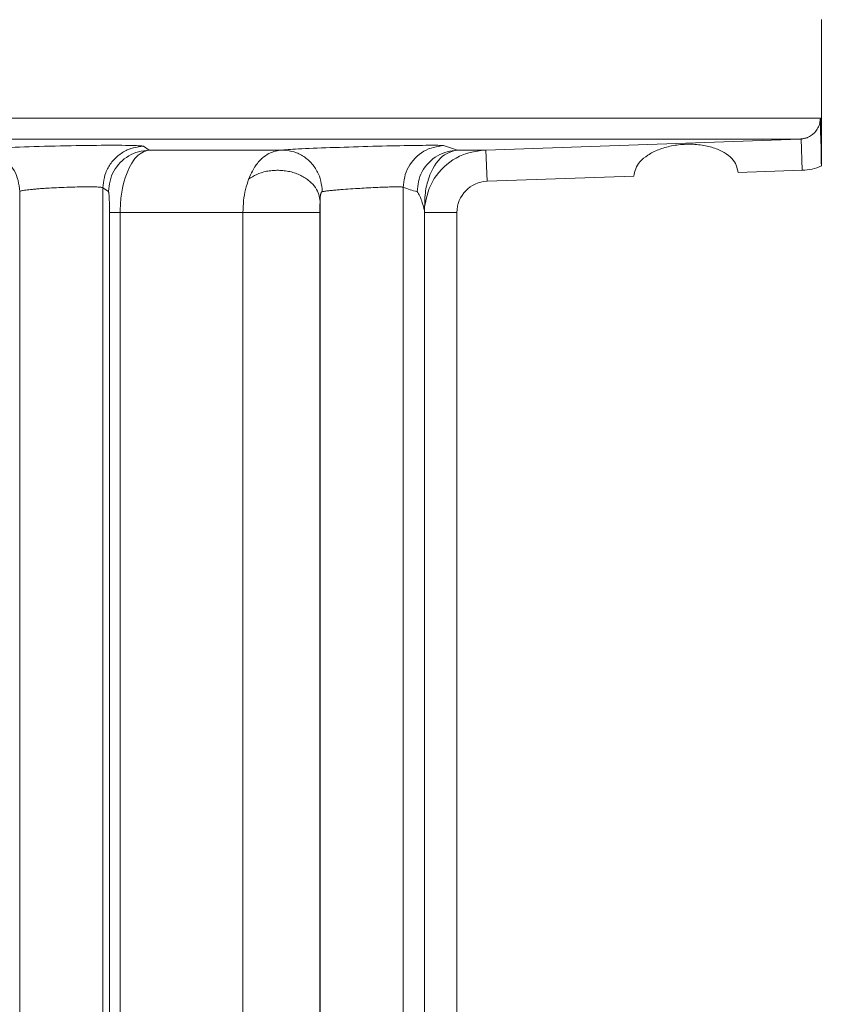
# Model space of a CAD drawing. Extents: x 193 to 943, y 26 to 526.
# Tile 58 of 256: x 359.174 to 360.136, y 96.234 to 97.416. Entities that reach past the tile are written whole.
import ezdxf

# ---------------------------------------------------------------- set-up
doc = ezdxf.new("R2010")
doc.units = 0
doc.layers.get('0').update_dxf_attribs({"lineweight": 25})
doc.layers.add('KG4_HLS_SYA', color=7, linetype='Continuous', lineweight=25)

# ---------------------------------------------------------------- blocks, each defined once
blk = doc.blocks.new('Spline-A069HX3G7N', base_point=(360.1112, 97.2731))
at = {"color": 0, "lineweight": -2}
for p, q in [((360.1112, 97.2731), (360.1113, 97.2731)), ((360.1113, 97.2731), (360.1114, 97.2731)), ((360.1114, 97.2731), (360.1115, 97.2731)), ((360.1115, 97.2731), (360.1116, 97.2731)), ((360.1116, 97.2731), (360.1117, 97.2731)), ((360.1117, 97.2731), (360.1118, 97.2731)), ((360.1118, 97.2731), (360.1119, 97.2732)), ((360.1119, 97.2732), (360.112, 97.2732)), ((360.112, 97.2732), (360.1121, 97.2732)), ((360.1121, 97.2732), (360.1122, 97.2732)), ((360.1122, 97.2732), (360.1122, 97.2732)), ((360.1122, 97.2732), (360.1123, 97.2732))]:
    blk.add_line(p, q, dxfattribs=at)
blk = doc.blocks.new('Spline-A069HX3I7N', base_point=(360.1123, 97.2732))
at = {"color": 0, "lineweight": -2}
for p, q in [((360.1351, 97.2966), (360.1353, 97.2981)), ((360.1316, 97.285), (360.1324, 97.2864)), ((360.1324, 97.2864), (360.1331, 97.2879)), ((360.1331, 97.2879), (360.1337, 97.2894)), ((360.1337, 97.2894), (360.1341, 97.2908)), ((360.1341, 97.2908), (360.1345, 97.2922)), ((360.1345, 97.2922), (360.1347, 97.2937)), ((360.1347, 97.2937), (360.135, 97.2951)), ((360.135, 97.2951), (360.1351, 97.2966)), ((360.116, 97.2738), (360.1168, 97.274)), ((360.1168, 97.274), (360.1177, 97.2742)), ((360.1177, 97.2742), (360.1185, 97.2745)), ((360.1185, 97.2745), (360.1193, 97.2747)), ((360.1193, 97.2747), (360.12, 97.2751)), ((360.12, 97.2751), (360.1208, 97.2754)), ((360.1208, 97.2754), (360.1215, 97.2758)), ((360.1215, 97.2758), (360.1223, 97.2761)), ((360.1223, 97.2761), (360.1234, 97.2768)), ((360.1234, 97.2768), (360.1246, 97.2776)), ((360.1246, 97.2776), (360.1257, 97.2784)), ((360.1257, 97.2784), (360.1267, 97.2792)), ((360.1267, 97.2792), (360.1277, 97.2802)), ((360.1277, 97.2802), (360.1287, 97.2811)), ((360.1287, 97.2811), (360.1297, 97.2824)), ((360.1297, 97.2824), (360.1307, 97.2837)), ((360.1307, 97.2837), (360.1316, 97.285)), ((360.1123, 97.2732), (360.1132, 97.2733)), ((360.1132, 97.2733), (360.1141, 97.2735)), ((360.1141, 97.2735), (360.1151, 97.2736)), ((360.1151, 97.2736), (360.116, 97.2738))]:
    blk.add_line(p, q, dxfattribs=at)
blk = doc.blocks.new('Spline-A069HX3Q7N', base_point=(360.1353, 97.2408))
at = {"color": 0, "lineweight": -2}
for p, q in [((360.1353, 97.2981), (360.1353, 97.2972)), ((360.1353, 97.2972), (360.1353, 97.2964)), ((360.1353, 97.2964), (360.1353, 97.2955)), ((360.1353, 97.2955), (360.1353, 97.2947)), ((360.1353, 97.2947), (360.1353, 97.2938)), ((360.1353, 97.2938), (360.1353, 97.293)), ((360.1353, 97.293), (360.1353, 97.2921)), ((360.1353, 97.2921), (360.1353, 97.2913)), ((360.1353, 97.2913), (360.1354, 97.2904)), ((360.1354, 97.2904), (360.1354, 97.2896)), ((360.1354, 97.2896), (360.1354, 97.2888)), ((360.1354, 97.2888), (360.1354, 97.288)), ((360.1354, 97.288), (360.1355, 97.2835)), ((360.1355, 97.2835), (360.1356, 97.2794)), ((360.1356, 97.2794), (360.1358, 97.2757)), ((360.1358, 97.2757), (360.1359, 97.2722)), ((360.1359, 97.2722), (360.136, 97.2688)), ((360.136, 97.2688), (360.1361, 97.2656)), ((360.1361, 97.2656), (360.1362, 97.2614)), ((360.1362, 97.2614), (360.1363, 97.2572)), ((360.1363, 97.2572), (360.1363, 97.2531)), ((360.1363, 97.2531), (360.1364, 97.249)), ((360.1364, 97.249), (360.1364, 97.2449)), ((360.1364, 97.2449), (360.1365, 97.2408))]:
    blk.add_line(p, q, dxfattribs=at)
blk = doc.blocks.new('Spline-A069HX427N', base_point=(359.7325, 97.2599))
at = {"color": 0, "lineweight": -2}
for p, q in [((359.7325, 97.2599), (359.7324, 97.2599)), ((359.7326, 97.2599), (359.7325, 97.2599)), ((359.7327, 97.2599), (359.7326, 97.2599)), ((359.7329, 97.2599), (359.7327, 97.2599)), ((359.733, 97.2599), (359.7329, 97.2599)), ((359.7331, 97.2599), (359.733, 97.2599)), ((359.7332, 97.2599), (359.7331, 97.2599)), ((359.7333, 97.2599), (359.7332, 97.2599)), ((359.7334, 97.2599), (359.7333, 97.2599)), ((359.7336, 97.2599), (359.7334, 97.2599)), ((359.7337, 97.2599), (359.7336, 97.2599)), ((359.7338, 97.2599), (359.7337, 97.2599))]:
    blk.add_line(p, q, dxfattribs=at)
blk = doc.blocks.new('Spline-A069HX5O7N', base_point=(359.66, 97.1849))
at = {"color": 0, "lineweight": -2}
for p, q in [((359.66, 97.1872), (359.66, 97.187)), ((359.66, 97.187), (359.66, 97.1868)), ((359.66, 97.1868), (359.66, 97.1866)), ((359.66, 97.1866), (359.66, 97.1864)), ((359.66, 97.1864), (359.66, 97.1861)), ((359.66, 97.1861), (359.66, 97.1859)), ((359.66, 97.1859), (359.66, 97.1858)), ((359.66, 97.1858), (359.66, 97.1856)), ((359.66, 97.1856), (359.66, 97.1854)), ((359.66, 97.1854), (359.66, 97.1853)), ((359.66, 97.1853), (359.66, 97.1851)), ((359.66, 97.1851), (359.66, 97.1849))]:
    blk.add_line(p, q, dxfattribs=at)
blk = doc.blocks.new('Spline-A069HX627N', base_point=(359.6602, 97.192))
at = {"color": 0, "lineweight": -2}
for p, q in [((359.6981, 97.2503), (359.6942, 97.248)), ((359.702, 97.2524), (359.6981, 97.2503)), ((359.7061, 97.2542), (359.702, 97.2524)), ((359.7103, 97.2556), (359.7061, 97.2542)), ((359.7147, 97.2568), (359.7103, 97.2556)), ((359.719, 97.2578), (359.7147, 97.2568)), ((359.7235, 97.2586), (359.719, 97.2578)), ((359.7279, 97.2593), (359.7235, 97.2586)), ((359.7324, 97.2599), (359.7279, 97.2593)), ((359.6835, 97.2396), (359.6803, 97.2364)), ((359.6869, 97.2426), (359.6835, 97.2396)), ((359.6905, 97.2454), (359.6869, 97.2426)), ((359.6942, 97.248), (359.6905, 97.2454)), ((359.6744, 97.2294), (359.6718, 97.2257)), ((359.6773, 97.233), (359.6744, 97.2294)), ((359.6803, 97.2364), (359.6773, 97.233)), ((359.6675, 97.2179), (359.6658, 97.2138)), ((359.6695, 97.2219), (359.6675, 97.2179)), ((359.6718, 97.2257), (359.6695, 97.2219)), ((359.6631, 97.2053), (359.6621, 97.2009)), ((359.6644, 97.2096), (359.6631, 97.2053)), ((359.6658, 97.2138), (359.6644, 97.2096)), ((359.6611, 97.1964), (359.6602, 97.192)), ((359.6621, 97.2009), (359.6611, 97.1964))]:
    blk.add_line(p, q, dxfattribs=at)
blk = doc.blocks.new('Spline-A069HX667N', base_point=(359.66, 97.1872))
at = {"color": 0, "lineweight": -2}
for p, q in [((359.6602, 97.1915), (359.6601, 97.1911)), ((359.6602, 97.192), (359.6602, 97.1915)), ((359.6601, 97.1902), (359.66, 97.1898)), ((359.66, 97.1898), (359.66, 97.1893)), ((359.66, 97.1893), (359.66, 97.189)), ((359.66, 97.189), (359.66, 97.1886)), ((359.66, 97.1886), (359.66, 97.1883)), ((359.66, 97.1883), (359.66, 97.1879)), ((359.66, 97.1879), (359.66, 97.1876)), ((359.66, 97.1876), (359.66, 97.1872)), ((359.6601, 97.1911), (359.6601, 97.1907)), ((359.6601, 97.1907), (359.6601, 97.1902))]:
    blk.add_line(p, q, dxfattribs=at)
blk = doc.blocks.new('Kreis-A069HX7A7N', base_point=(359.6989, 97.1849))
at = {"color": 0, "lineweight": -2}
blk.add_ellipse((359.7365, 97.1849), major_axis=(-0.0013, 0.0375), ratio=1, start_param=0, end_param=1.53589, dxfattribs=at)
blk = doc.blocks.new('Spline-A069HX7C7N', base_point=(359.9115, 97.2286))
at = {"color": 0, "lineweight": -2}
for p, q in [((359.9465, 97.2622), (359.9447, 97.2616)), ((359.9485, 97.2628), (359.9465, 97.2622)), ((359.9504, 97.2634), (359.9485, 97.2628)), ((359.9525, 97.2639), (359.9504, 97.2634)), ((359.9545, 97.2644), (359.9525, 97.2639)), ((359.9566, 97.2649), (359.9545, 97.2644)), ((359.9587, 97.2653), (359.9566, 97.2649)), ((359.9609, 97.2656), (359.9587, 97.2653)), ((359.963, 97.2659), (359.9609, 97.2656)), ((359.9652, 97.2662), (359.963, 97.2659)), ((359.9674, 97.2664), (359.9652, 97.2662)), ((359.9696, 97.2665), (359.9674, 97.2664)), ((359.9718, 97.2667), (359.9696, 97.2665)), ((359.974, 97.2669), (359.9718, 97.2667)), ((359.9256, 97.2519), (359.9231, 97.25)), ((359.9282, 97.2538), (359.9256, 97.2519)), ((359.9297, 97.2547), (359.9282, 97.2538)), ((359.9312, 97.2556), (359.9297, 97.2547)), ((359.9327, 97.2564), (359.9312, 97.2556)), ((359.9343, 97.2573), (359.9327, 97.2564)), ((359.9359, 97.2581), (359.9343, 97.2573)), ((359.9376, 97.2589), (359.9359, 97.2581)), ((359.9393, 97.2596), (359.9376, 97.2589)), ((359.941, 97.2603), (359.9393, 97.2596)), ((359.9428, 97.261), (359.941, 97.2603)), ((359.9447, 97.2616), (359.9428, 97.261)), ((359.9145, 97.2396), (359.9136, 97.2374)), ((359.9157, 97.2418), (359.9145, 97.2396)), ((359.9171, 97.2439), (359.9157, 97.2418)), ((359.9189, 97.246), (359.9171, 97.2439)), ((359.9209, 97.248), (359.9189, 97.246)), ((359.9231, 97.25), (359.9209, 97.248)), ((359.9119, 97.2308), (359.9115, 97.2286)), ((359.9123, 97.233), (359.9119, 97.2308)), ((359.9129, 97.2352), (359.9123, 97.233)), ((359.9136, 97.2374), (359.9129, 97.2352))]:
    blk.add_line(p, q, dxfattribs=at)
blk = doc.blocks.new('Spline-A069HX7E7N', base_point=(359.974, 97.2329))
at = {"color": 0, "lineweight": -2}
for p, q in [((359.974, 97.2669), (359.9761, 97.2669)), ((359.9761, 97.2669), (359.9783, 97.2669)), ((359.9783, 97.2669), (359.9805, 97.2668)), ((359.9805, 97.2668), (359.9827, 97.2668)), ((359.9827, 97.2668), (359.9848, 97.2667)), ((359.9848, 97.2667), (359.9869, 97.2665)), ((359.9869, 97.2665), (359.9891, 97.2663)), ((359.9891, 97.2663), (359.9912, 97.2661)), ((359.9912, 97.2661), (359.9933, 97.2658)), ((359.9933, 97.2658), (359.9954, 97.2654)), ((359.9954, 97.2654), (359.9974, 97.2651)), ((359.9974, 97.2651), (359.9994, 97.2646)), ((359.9994, 97.2646), (360.0013, 97.2642)), ((360.0013, 97.2642), (360.0031, 97.2637)), ((360.0031, 97.2637), (360.0049, 97.2632)), ((360.0049, 97.2632), (360.0067, 97.2627)), ((360.0067, 97.2627), (360.0084, 97.2621)), ((360.0084, 97.2621), (360.0101, 97.2615)), ((360.0101, 97.2615), (360.0118, 97.2608)), ((360.0118, 97.2608), (360.0135, 97.2601)), ((360.0135, 97.2601), (360.0152, 97.2593)), ((360.0152, 97.2593), (360.0167, 97.2586)), ((360.0167, 97.2586), (360.0182, 97.2578)), ((360.0182, 97.2578), (360.0197, 97.257)), ((360.0197, 97.257), (360.0224, 97.2553)), ((360.0224, 97.2553), (360.0249, 97.2535)), ((360.0249, 97.2535), (360.0271, 97.2517)), ((360.0271, 97.2517), (360.0291, 97.2498)), ((360.0291, 97.2498), (360.0308, 97.2478)), ((360.0308, 97.2478), (360.0323, 97.2458)), ((360.0323, 97.2458), (360.0334, 97.2437)), ((360.0334, 97.2437), (360.0343, 97.2416)), ((360.0343, 97.2416), (360.035, 97.2395)), ((360.035, 97.2395), (360.0356, 97.2373)), ((360.0356, 97.2373), (360.0361, 97.2351)), ((360.0361, 97.2351), (360.0365, 97.2329))]:
    blk.add_line(p, q, dxfattribs=at)
blk = doc.blocks.new('Kreis-A069HX7W7N', base_point=(360.1136, 97.2356))
at = {"color": 0, "lineweight": -2}
blk.add_ellipse((360.1115, 97.2981), major_axis=(0.0022, -0.0625), ratio=1, start_param=0, end_param=0.37661, dxfattribs=at)
blk = doc.blocks.new('Spline-A069I0EE7N', base_point=(359.123, 97.2601))
at = {"color": 0, "lineweight": -2}
for p, q in [((359.1408, 97.2619), (359.1447, 97.2622)), ((359.1447, 97.2622), (359.1489, 97.2624)), ((359.1489, 97.2624), (359.1534, 97.2626)), ((359.1534, 97.2626), (359.1582, 97.2628)), ((359.1582, 97.2628), (359.1632, 97.2631)), ((359.1632, 97.2631), (359.1685, 97.2633)), ((359.1685, 97.2633), (359.1739, 97.2635)), ((359.1739, 97.2635), (359.1796, 97.2637)), ((359.1796, 97.2637), (359.1854, 97.2639)), ((359.1854, 97.2639), (359.1914, 97.264)), ((359.1914, 97.264), (359.1975, 97.2642)), ((359.1975, 97.2642), (359.2037, 97.2644)), ((359.2037, 97.2644), (359.2101, 97.2646)), ((359.2101, 97.2646), (359.2164, 97.2647)), ((359.2164, 97.2647), (359.2228, 97.2649)), ((359.2228, 97.2649), (359.2292, 97.265)), ((359.2292, 97.265), (359.2356, 97.2651)), ((359.2356, 97.2651), (359.2419, 97.2652)), ((359.2419, 97.2652), (359.2482, 97.2653)), ((359.2482, 97.2653), (359.2543, 97.2654)), ((359.2543, 97.2654), (359.2603, 97.2655)), ((359.2603, 97.2655), (359.2661, 97.2655)), ((359.2661, 97.2655), (359.2718, 97.2656)), ((359.2718, 97.2656), (359.2772, 97.2656)), ((359.2772, 97.2656), (359.2825, 97.2656)), ((359.2825, 97.2656), (359.2875, 97.2656)), ((359.2875, 97.2656), (359.2923, 97.2656)), ((359.2923, 97.2656), (359.2968, 97.2656)), ((359.2968, 97.2656), (359.301, 97.2655)), ((359.301, 97.2655), (359.3049, 97.2655)), ((359.3049, 97.2655), (359.3084, 97.2654)), ((359.3084, 97.2654), (359.3115, 97.2653)), ((359.3115, 97.2653), (359.3142, 97.2653)), ((359.3142, 97.2653), (359.3163, 97.2651)), ((359.3163, 97.2651), (359.3181, 97.265)), ((359.3181, 97.265), (359.3196, 97.2649)), ((359.3196, 97.2649), (359.3207, 97.2648)), ((359.3207, 97.2648), (359.3218, 97.2646)), ((359.3218, 97.2646), (359.3227, 97.2645)), ((359.123, 97.2601), (359.1239, 97.2603)), ((359.1239, 97.2603), (359.125, 97.2605)), ((359.125, 97.2605), (359.1262, 97.2607)), ((359.1262, 97.2607), (359.1276, 97.2609)), ((359.1276, 97.2609), (359.1294, 97.2611)), ((359.1294, 97.2611), (359.1316, 97.2613)), ((359.1316, 97.2613), (359.1342, 97.2615)), ((359.1342, 97.2615), (359.1373, 97.2617)), ((359.1373, 97.2617), (359.1408, 97.2619))]:
    blk.add_line(p, q, dxfattribs=at)
blk = doc.blocks.new('Spline-A069I0EG7N', base_point=(359.4886, 97.2599))
at = {"color": 0, "lineweight": -2}
for p, q in [((359.5264, 97.262), (359.5313, 97.2622)), ((359.5313, 97.2622), (359.5363, 97.2624)), ((359.5363, 97.2624), (359.5415, 97.2626)), ((359.5415, 97.2626), (359.5468, 97.2628)), ((359.5468, 97.2628), (359.5522, 97.263)), ((359.5522, 97.263), (359.5578, 97.2631)), ((359.5578, 97.2631), (359.5634, 97.2633)), ((359.5634, 97.2633), (359.5691, 97.2635)), ((359.5691, 97.2635), (359.5748, 97.2637)), ((359.5748, 97.2637), (359.5806, 97.2639)), ((359.5806, 97.2639), (359.5863, 97.264)), ((359.5863, 97.264), (359.5921, 97.2642)), ((359.5921, 97.2642), (359.5979, 97.2644)), ((359.5979, 97.2644), (359.6035, 97.2645)), ((359.6035, 97.2645), (359.6092, 97.2646)), ((359.6092, 97.2646), (359.6147, 97.2648)), ((359.6147, 97.2648), (359.6201, 97.2649)), ((359.6201, 97.2649), (359.6254, 97.265)), ((359.6254, 97.265), (359.6306, 97.2651)), ((359.6306, 97.2651), (359.6356, 97.2652)), ((359.6356, 97.2652), (359.6404, 97.2653)), ((359.6404, 97.2653), (359.645, 97.2654)), ((359.645, 97.2654), (359.6495, 97.2654)), ((359.6495, 97.2654), (359.6537, 97.2655)), ((359.6537, 97.2655), (359.6577, 97.2655)), ((359.6577, 97.2655), (359.6615, 97.2656)), ((359.6615, 97.2656), (359.665, 97.2656)), ((359.665, 97.2656), (359.6682, 97.2656)), ((359.6682, 97.2656), (359.6711, 97.2656)), ((359.6711, 97.2656), (359.6737, 97.2656)), ((359.6737, 97.2656), (359.6759, 97.2656)), ((359.6759, 97.2656), (359.6777, 97.2655)), ((359.6777, 97.2655), (359.6792, 97.2655)), ((359.6792, 97.2655), (359.6804, 97.2654)), ((359.6804, 97.2654), (359.6814, 97.2654)), ((359.6814, 97.2654), (359.6822, 97.2653)), ((359.6822, 97.2653), (359.683, 97.2652)), ((359.4886, 97.2599), (359.491, 97.2601)), ((359.491, 97.2601), (359.4935, 97.2602)), ((359.4935, 97.2602), (359.4962, 97.2604)), ((359.4962, 97.2604), (359.499, 97.2606)), ((359.499, 97.2606), (359.502, 97.2608)), ((359.502, 97.2608), (359.5053, 97.261)), ((359.5053, 97.261), (359.5089, 97.2612)), ((359.5089, 97.2612), (359.5129, 97.2614)), ((359.5129, 97.2614), (359.5172, 97.2616)), ((359.5172, 97.2616), (359.5216, 97.2618)), ((359.5216, 97.2618), (359.5264, 97.262))]:
    blk.add_line(p, q, dxfattribs=at)
blk = doc.blocks.new('Spline-A069I0LY7N', base_point=(359.123, 97.2101))
at = {"color": 0, "lineweight": -2}
for p, q in [((359.123, 97.2601), (359.1263, 97.2597)), ((359.1263, 97.2597), (359.1296, 97.2594)), ((359.1296, 97.2594), (359.1329, 97.2589)), ((359.1329, 97.2589), (359.1361, 97.2583)), ((359.1361, 97.2583), (359.1393, 97.2575)), ((359.1393, 97.2575), (359.1424, 97.2565)), ((359.1424, 97.2565), (359.1454, 97.2553)), ((359.1454, 97.2553), (359.1484, 97.2538)), ((359.1484, 97.2538), (359.1512, 97.2521)), ((359.1512, 97.2521), (359.1539, 97.2502)), ((359.1539, 97.2502), (359.1565, 97.2481)), ((359.1565, 97.2481), (359.159, 97.2458)), ((359.159, 97.2458), (359.1613, 97.2434)), ((359.1613, 97.2434), (359.1635, 97.2408)), ((359.1635, 97.2408), (359.1654, 97.2381)), ((359.1654, 97.2381), (359.1672, 97.2353)), ((359.1672, 97.2353), (359.1688, 97.2324)), ((359.1688, 97.2324), (359.1701, 97.2294)), ((359.1701, 97.2294), (359.1711, 97.2264)), ((359.1711, 97.2264), (359.172, 97.2232)), ((359.172, 97.2232), (359.1726, 97.22)), ((359.1726, 97.22), (359.1732, 97.2167)), ((359.1732, 97.2167), (359.1736, 97.2134)), ((359.1736, 97.2134), (359.174, 97.2101))]:
    blk.add_line(p, q, dxfattribs=at)
blk = doc.blocks.new('Spline-A069I0M07N', base_point=(359.174, 97.2101))
at = {"color": 0, "lineweight": -2}
for p, q in [((359.224, 97.2149), (359.221, 97.2147)), ((359.1745, 97.2103), (359.174, 97.2101)), ((359.175, 97.2105), (359.1745, 97.2103)), ((359.1756, 97.2107), (359.175, 97.2105)), ((359.1763, 97.2109), (359.1756, 97.2107)), ((359.1772, 97.2111), (359.1763, 97.2109)), ((359.1783, 97.2113), (359.1772, 97.2111)), ((359.1796, 97.2115), (359.1783, 97.2113)), ((359.1812, 97.2118), (359.1796, 97.2115)), ((359.1829, 97.212), (359.1812, 97.2118)), ((359.1849, 97.2122), (359.1829, 97.212)), ((359.187, 97.2124), (359.1849, 97.2122)), ((359.1892, 97.2126), (359.187, 97.2124)), ((359.1905, 97.2128), (359.1892, 97.2126)), ((359.1918, 97.2129), (359.1905, 97.2128)), ((359.1932, 97.213), (359.1918, 97.2129)), ((359.1946, 97.2131), (359.1932, 97.213)), ((359.1961, 97.2132), (359.1946, 97.2131)), ((359.1975, 97.2134), (359.1961, 97.2132)), ((359.1989, 97.2135), (359.1975, 97.2134)), ((359.2004, 97.2136), (359.1989, 97.2135)), ((359.2019, 97.2137), (359.2004, 97.2136)), ((359.2034, 97.2138), (359.2019, 97.2137)), ((359.2049, 97.2139), (359.2034, 97.2138)), ((359.2064, 97.214), (359.2049, 97.2139)), ((359.2092, 97.2141), (359.2064, 97.214)), ((359.2121, 97.2143), (359.2092, 97.2141)), ((359.215, 97.2144), (359.2121, 97.2143)), ((359.218, 97.2146), (359.215, 97.2144)), ((359.221, 97.2147), (359.218, 97.2146))]:
    blk.add_line(p, q, dxfattribs=at)
blk = doc.blocks.new('Spline-A069I0M27N', base_point=(359.224, 97.2145))
at = {"color": 0, "lineweight": -2}
for p, q in [((359.224, 97.2149), (359.2272, 97.215)), ((359.2272, 97.215), (359.2305, 97.2151)), ((359.2305, 97.2151), (359.2337, 97.2152)), ((359.2337, 97.2152), (359.2369, 97.2153)), ((359.2369, 97.2153), (359.24, 97.2154)), ((359.24, 97.2154), (359.243, 97.2155)), ((359.243, 97.2155), (359.2459, 97.2155)), ((359.2459, 97.2155), (359.2487, 97.2156)), ((359.2487, 97.2156), (359.2513, 97.2156)), ((359.2513, 97.2156), (359.2539, 97.2156)), ((359.2539, 97.2156), (359.2564, 97.2156)), ((359.2564, 97.2156), (359.2587, 97.2156)), ((359.2587, 97.2156), (359.2609, 97.2156)), ((359.2609, 97.2156), (359.2629, 97.2156)), ((359.2629, 97.2156), (359.2648, 97.2155)), ((359.2648, 97.2155), (359.2665, 97.2155)), ((359.2665, 97.2155), (359.2681, 97.2154)), ((359.2681, 97.2154), (359.2694, 97.2153)), ((359.2694, 97.2153), (359.2705, 97.2152)), ((359.2705, 97.2152), (359.2715, 97.2151)), ((359.2715, 97.2151), (359.2722, 97.2149)), ((359.2722, 97.2149), (359.2729, 97.2148)), ((359.2729, 97.2148), (359.2734, 97.2147)), ((359.2734, 97.2147), (359.2739, 97.2145))]:
    blk.add_line(p, q, dxfattribs=at)
blk = doc.blocks.new('Spline-A069I0M47N', base_point=(359.2739, 97.2145))
at = {"color": 0, "lineweight": -2}
for p, q in [((359.3105, 97.2625), (359.3076, 97.2616)), ((359.3135, 97.2631), (359.3105, 97.2625)), ((359.3166, 97.2636), (359.3135, 97.2631)), ((359.3196, 97.2641), (359.3166, 97.2636)), ((359.3227, 97.2645), (359.3196, 97.2641)), ((359.2894, 97.2506), (359.2882, 97.2494)), ((359.2906, 97.2518), (359.2894, 97.2506)), ((359.2919, 97.2529), (359.2906, 97.2518)), ((359.2932, 97.2539), (359.2919, 97.2529)), ((359.2946, 97.2549), (359.2932, 97.2539)), ((359.2959, 97.2559), (359.2946, 97.2549)), ((359.2973, 97.2568), (359.2959, 97.2559)), ((359.2987, 97.2577), (359.2973, 97.2568)), ((359.3002, 97.2585), (359.2987, 97.2577)), ((359.3017, 97.2593), (359.3002, 97.2585)), ((359.3032, 97.26), (359.3017, 97.2593)), ((359.3047, 97.2606), (359.3032, 97.26)), ((359.3076, 97.2616), (359.3047, 97.2606)), ((359.2801, 97.2387), (359.2794, 97.2372)), ((359.281, 97.2401), (359.2801, 97.2387)), ((359.2819, 97.2415), (359.281, 97.2401)), ((359.2828, 97.2429), (359.2819, 97.2415)), ((359.2838, 97.2443), (359.2828, 97.2429)), ((359.2848, 97.2456), (359.2838, 97.2443)), ((359.2859, 97.2469), (359.2848, 97.2456)), ((359.287, 97.2482), (359.2859, 97.2469)), ((359.2882, 97.2494), (359.287, 97.2482)), ((359.2757, 97.2268), (359.2751, 97.2238)), ((359.2764, 97.2298), (359.2757, 97.2268)), ((359.2774, 97.2327), (359.2764, 97.2298)), ((359.278, 97.2342), (359.2774, 97.2327)), ((359.2786, 97.2357), (359.278, 97.2342)), ((359.2794, 97.2372), (359.2786, 97.2357)), ((359.2743, 97.2176), (359.2739, 97.2145)), ((359.2746, 97.2207), (359.2743, 97.2176)), ((359.2751, 97.2238), (359.2746, 97.2207))]:
    blk.add_line(p, q, dxfattribs=at)
blk = doc.blocks.new('Spline-A069I0NE7N', base_point=(359.2806, 97.2099))
at = {"color": 0, "lineweight": -2}
for p, q in [((359.3022, 97.2511), (359.2996, 97.2492)), ((359.3049, 97.2529), (359.3022, 97.2511)), ((359.3077, 97.2544), (359.3049, 97.2529)), ((359.3106, 97.2557), (359.3077, 97.2544)), ((359.3135, 97.2568), (359.3106, 97.2557)), ((359.3166, 97.2577), (359.3135, 97.2568)), ((359.3197, 97.2584), (359.3166, 97.2577)), ((359.3229, 97.2589), (359.3197, 97.2584)), ((359.3261, 97.2594), (359.3229, 97.2589)), ((359.3293, 97.2599), (359.3261, 97.2594)), ((359.2905, 97.2399), (359.2887, 97.2373)), ((359.2926, 97.2424), (359.2905, 97.2399)), ((359.2948, 97.2448), (359.2926, 97.2424)), ((359.2971, 97.2471), (359.2948, 97.2448)), ((359.2996, 97.2492), (359.2971, 97.2471)), ((359.2843, 97.2288), (359.2833, 97.2257)), ((359.2855, 97.2317), (359.2843, 97.2288)), ((359.287, 97.2345), (359.2855, 97.2317)), ((359.2887, 97.2373), (359.287, 97.2345)), ((359.2814, 97.2164), (359.281, 97.2131)), ((359.2819, 97.2195), (359.2814, 97.2164)), ((359.2825, 97.2227), (359.2819, 97.2195)), ((359.2833, 97.2257), (359.2825, 97.2227)), ((359.281, 97.2131), (359.2806, 97.2099))]:
    blk.add_line(p, q, dxfattribs=at)
blk = doc.blocks.new('Spline-A069I0NM7N', base_point=(359.2806, 97.1849))
at = {"color": 0, "lineweight": -2}
for p, q in [((359.2807, 97.2094), (359.2806, 97.2099)), ((359.2809, 97.2088), (359.2807, 97.2094)), ((359.281, 97.208), (359.2809, 97.2088)), ((359.2811, 97.207), (359.281, 97.208)), ((359.2813, 97.2057), (359.2811, 97.207)), ((359.2814, 97.204), (359.2813, 97.2057)), ((359.2815, 97.203), (359.2814, 97.204)), ((359.2815, 97.2018), (359.2815, 97.203)), ((359.2816, 97.2006), (359.2815, 97.2018)), ((359.2816, 97.1993), (359.2816, 97.2006)), ((359.2817, 97.1978), (359.2816, 97.1993)), ((359.2817, 97.1963), (359.2817, 97.1978)), ((359.2818, 97.1954), (359.2817, 97.1963)), ((359.2818, 97.1946), (359.2818, 97.1954)), ((359.2818, 97.1937), (359.2818, 97.1946)), ((359.2818, 97.1928), (359.2818, 97.1937)), ((359.2818, 97.1919), (359.2818, 97.1928)), ((359.2818, 97.1909), (359.2818, 97.1919)), ((359.2819, 97.19), (359.2818, 97.1909)), ((359.2819, 97.189), (359.2819, 97.19)), ((359.2819, 97.188), (359.2819, 97.189)), ((359.2819, 97.187), (359.2819, 97.188)), ((359.2819, 97.186), (359.2819, 97.187)), ((359.2819, 97.1849), (359.2819, 97.186))]:
    blk.add_line(p, q, dxfattribs=at)
blk = doc.blocks.new('Spline-A069I0OI7N', base_point=(359.442, 97.1849))
at = {"color": 0, "lineweight": -2}
for p, q in [((359.4452, 97.2125), (359.4461, 97.2157)), ((359.4461, 97.2157), (359.447, 97.2188)), ((359.447, 97.2188), (359.448, 97.2219)), ((359.448, 97.2219), (359.4489, 97.2251)), ((359.4433, 97.2026), (359.4438, 97.2059)), ((359.4438, 97.2059), (359.4445, 97.2092)), ((359.4445, 97.2092), (359.4452, 97.2125)), ((359.4422, 97.1885), (359.4424, 97.1921)), ((359.4424, 97.1921), (359.4426, 97.1956)), ((359.4426, 97.1956), (359.4429, 97.1991)), ((359.4429, 97.1991), (359.4433, 97.2026)), ((359.4421, 97.1849), (359.4422, 97.1885))]:
    blk.add_line(p, q, dxfattribs=at)
blk = doc.blocks.new('Spline-A069I0OK7N', base_point=(359.4489, 97.2251))
at = {"color": 0, "lineweight": -2}
for p, q in [((359.4671, 97.2516), (359.4652, 97.25)), ((359.4691, 97.2531), (359.4671, 97.2516)), ((359.4711, 97.2544), (359.4691, 97.2531)), ((359.4732, 97.2556), (359.4711, 97.2544)), ((359.4753, 97.2567), (359.4732, 97.2556)), ((359.4775, 97.2575), (359.4753, 97.2567)), ((359.4793, 97.2581), (359.4775, 97.2575)), ((359.4811, 97.2586), (359.4793, 97.2581)), ((359.483, 97.259), (359.4811, 97.2586)), ((359.4848, 97.2593), (359.483, 97.259)), ((359.4867, 97.2596), (359.4848, 97.2593)), ((359.4886, 97.2599), (359.4867, 97.2596)), ((359.456, 97.2392), (359.4547, 97.237)), ((359.4561, 97.2393), (359.456, 97.2393)), ((359.456, 97.2393), (359.456, 97.2393)), ((359.456, 97.2393), (359.456, 97.2392)), ((359.456, 97.2392), (359.456, 97.2392)), ((359.456, 97.2392), (359.456, 97.2392)), ((359.456, 97.2392), (359.456, 97.2392)), ((359.456, 97.2392), (359.456, 97.2392)), ((359.4562, 97.2394), (359.4561, 97.2394)), ((359.4561, 97.2394), (359.4561, 97.2394)), ((359.4561, 97.2394), (359.4561, 97.2393)), ((359.4561, 97.2393), (359.4561, 97.2393)), ((359.4563, 97.2396), (359.4562, 97.2395)), ((359.4562, 97.2395), (359.4562, 97.2394)), ((359.4564, 97.2398), (359.4563, 97.2397)), ((359.4563, 97.2397), (359.4563, 97.2396)), ((359.4565, 97.2399), (359.4564, 97.2398)), ((359.4566, 97.24), (359.4565, 97.2399)), ((359.4569, 97.2406), (359.4566, 97.2402)), ((359.4566, 97.2402), (359.4566, 97.24)), ((359.4572, 97.2409), (359.4569, 97.2406)), ((359.4574, 97.2413), (359.4572, 97.2409)), ((359.4577, 97.2417), (359.4574, 97.2413)), ((359.458, 97.2421), (359.4577, 97.2417)), ((359.4583, 97.2425), (359.458, 97.2421)), ((359.4594, 97.2439), (359.4583, 97.2425)), ((359.4605, 97.2452), (359.4594, 97.2439)), ((359.4616, 97.2465), (359.4605, 97.2452)), ((359.4628, 97.2477), (359.4616, 97.2465)), ((359.464, 97.2489), (359.4628, 97.2477)), ((359.4652, 97.25), (359.464, 97.2489)), ((359.45, 97.2275), (359.4489, 97.2251)), ((359.4511, 97.23), (359.45, 97.2275)), ((359.4522, 97.2324), (359.4511, 97.23)), ((359.4534, 97.2347), (359.4522, 97.2324)), ((359.4547, 97.237), (359.4534, 97.2347))]:
    blk.add_line(p, q, dxfattribs=at)
blk = doc.blocks.new('Spline-A069I0OM7N', base_point=(359.2946, 97.1849))
at = {"color": 0, "lineweight": -2}
for p, q in [((359.3124, 97.2497), (359.3144, 97.2519)), ((359.3144, 97.2519), (359.3164, 97.2538)), ((359.3164, 97.2538), (359.3185, 97.2554)), ((359.3185, 97.2554), (359.3206, 97.2566)), ((359.3206, 97.2566), (359.3228, 97.2576)), ((359.3228, 97.2576), (359.3249, 97.2585)), ((359.3249, 97.2585), (359.3271, 97.2592)), ((359.3271, 97.2592), (359.3293, 97.2599)), ((359.3052, 97.2379), (359.3069, 97.2413)), ((359.3069, 97.2413), (359.3087, 97.2443)), ((359.3087, 97.2443), (359.3105, 97.2472)), ((359.3105, 97.2472), (359.3124, 97.2497)), ((359.2996, 97.2226), (359.3008, 97.2267)), ((359.3008, 97.2267), (359.3022, 97.2307)), ((359.3022, 97.2307), (359.3037, 97.2344)), ((359.3037, 97.2344), (359.3052, 97.2379)), ((359.2974, 97.2139), (359.2984, 97.2183)), ((359.2984, 97.2183), (359.2996, 97.2226)), ((359.2956, 97.2021), (359.2958, 97.2045)), ((359.2958, 97.2045), (359.2962, 97.2069)), ((359.2962, 97.2069), (359.2966, 97.2092)), ((359.2966, 97.2092), (359.297, 97.2116)), ((359.297, 97.2116), (359.2974, 97.2139)), ((359.2948, 97.1899), (359.2949, 97.1923)), ((359.2949, 97.1923), (359.295, 97.1948)), ((359.295, 97.1948), (359.2951, 97.1972)), ((359.2951, 97.1972), (359.2953, 97.1996)), ((359.2953, 97.1996), (359.2956, 97.2021)), ((359.2946, 97.1849), (359.2947, 97.1874)), ((359.2947, 97.1874), (359.2948, 97.1899))]:
    blk.add_line(p, q, dxfattribs=at)
blk = doc.blocks.new('Spline-A069I0OU7N', base_point=(359.4886, 97.2099))
at = {"color": 0, "lineweight": -2}
for p, q in [((359.4886, 97.2599), (359.4916, 97.2596)), ((359.4916, 97.2596), (359.4946, 97.2593)), ((359.4946, 97.2593), (359.4976, 97.2589)), ((359.4976, 97.2589), (359.5006, 97.2583)), ((359.5006, 97.2583), (359.5035, 97.2576)), ((359.5035, 97.2576), (359.5063, 97.2567)), ((359.5063, 97.2567), (359.5078, 97.2561)), ((359.5078, 97.2561), (359.5093, 97.2554)), ((359.5093, 97.2554), (359.5108, 97.2547)), ((359.5108, 97.2547), (359.5122, 97.2539)), ((359.5122, 97.2539), (359.5136, 97.253)), ((359.5136, 97.253), (359.515, 97.2521)), ((359.515, 97.2521), (359.5164, 97.2512)), ((359.5164, 97.2512), (359.5177, 97.2502)), ((359.5177, 97.2502), (359.5191, 97.2491)), ((359.5191, 97.2491), (359.5203, 97.248)), ((359.5203, 97.248), (359.5216, 97.2468)), ((359.5216, 97.2468), (359.5228, 97.2456)), ((359.5228, 97.2456), (359.524, 97.2444)), ((359.524, 97.2444), (359.5251, 97.2431)), ((359.5251, 97.2431), (359.5262, 97.2418)), ((359.5262, 97.2418), (359.5272, 97.2404)), ((359.5272, 97.2404), (359.5282, 97.239)), ((359.5282, 97.239), (359.5292, 97.2376)), ((359.5292, 97.2376), (359.5301, 97.2362)), ((359.5301, 97.2362), (359.5309, 97.2347)), ((359.5309, 97.2347), (359.5317, 97.2332)), ((359.5317, 97.2332), (359.5325, 97.2317)), ((359.5325, 97.2317), (359.5331, 97.2301)), ((359.5331, 97.2301), (359.5338, 97.2285)), ((359.5338, 97.2285), (359.5347, 97.2256)), ((359.5347, 97.2256), (359.5355, 97.2225)), ((359.5355, 97.2225), (359.5361, 97.2194)), ((359.5361, 97.2194), (359.5366, 97.2163)), ((359.5366, 97.2163), (359.537, 97.2131)), ((359.537, 97.2131), (359.5373, 97.2099))]:
    blk.add_line(p, q, dxfattribs=at)
blk = doc.blocks.new('Spline-A069I0OW7N', base_point=(359.5373, 97.2099))
at = {"color": 0, "lineweight": -2}
for p, q in [((359.601, 97.2148), (359.5982, 97.2147)), ((359.6038, 97.215), (359.601, 97.2148)), ((359.6064, 97.2151), (359.6038, 97.215)), ((359.609, 97.2152), (359.6064, 97.2151)), ((359.6114, 97.2153), (359.609, 97.2152)), ((359.6137, 97.2153), (359.6114, 97.2153)), ((359.6159, 97.2154), (359.6137, 97.2153)), ((359.618, 97.2155), (359.6159, 97.2154)), ((359.62, 97.2155), (359.618, 97.2155)), ((359.6219, 97.2156), (359.62, 97.2155)), ((359.6237, 97.2156), (359.6219, 97.2156)), ((359.6255, 97.2156), (359.6237, 97.2156)), ((359.6271, 97.2156), (359.6255, 97.2156)), ((359.6286, 97.2156), (359.6271, 97.2156)), ((359.6299, 97.2156), (359.6286, 97.2156)), ((359.631, 97.2156), (359.6299, 97.2156)), ((359.6319, 97.2156), (359.631, 97.2156)), ((359.6326, 97.2155), (359.6319, 97.2156)), ((359.6332, 97.2154), (359.6326, 97.2155)), ((359.6337, 97.2154), (359.6332, 97.2154)), ((359.6342, 97.2153), (359.6337, 97.2154)), ((359.6346, 97.2152), (359.6342, 97.2153)), ((359.5384, 97.2101), (359.5373, 97.2099)), ((359.5394, 97.2102), (359.5384, 97.2101)), ((359.5405, 97.2104), (359.5394, 97.2102)), ((359.5417, 97.2105), (359.5405, 97.2104)), ((359.5429, 97.2107), (359.5417, 97.2105)), ((359.5443, 97.2109), (359.5429, 97.2107)), ((359.5452, 97.211), (359.5443, 97.2109)), ((359.5462, 97.2111), (359.5452, 97.211)), ((359.5473, 97.2112), (359.5462, 97.2111)), ((359.5484, 97.2113), (359.5473, 97.2112)), ((359.5496, 97.2114), (359.5484, 97.2113)), ((359.5507, 97.2115), (359.5496, 97.2114)), ((359.5521, 97.2116), (359.5507, 97.2115)), ((359.5536, 97.2118), (359.5521, 97.2116)), ((359.555, 97.2119), (359.5536, 97.2118)), ((359.5565, 97.212), (359.555, 97.2119)), ((359.5581, 97.2121), (359.5565, 97.212)), ((359.5597, 97.2123), (359.5581, 97.2121)), ((359.5624, 97.2125), (359.5597, 97.2123)), ((359.5652, 97.2127), (359.5624, 97.2125)), ((359.5681, 97.2129), (359.5652, 97.2127)), ((359.5711, 97.2131), (359.5681, 97.2129)), ((359.5741, 97.2133), (359.5711, 97.2131)), ((359.5771, 97.2135), (359.5741, 97.2133)), ((359.5797, 97.2137), (359.5771, 97.2135)), ((359.5823, 97.2138), (359.5797, 97.2137)), ((359.5848, 97.214), (359.5823, 97.2138)), ((359.5874, 97.2141), (359.5848, 97.214)), ((359.5899, 97.2143), (359.5874, 97.2141)), ((359.5925, 97.2144), (359.5899, 97.2143)), ((359.5954, 97.2146), (359.5925, 97.2144)), ((359.5982, 97.2147), (359.5954, 97.2146))]:
    blk.add_line(p, q, dxfattribs=at)
blk = doc.blocks.new('Spline-A069I0OY7N', base_point=(359.6346, 97.2152))
at = {"color": 0, "lineweight": -2}
for p, q in [((359.6679, 97.2623), (359.665, 97.2613)), ((359.6709, 97.2631), (359.6679, 97.2623)), ((359.6739, 97.2637), (359.6709, 97.2631)), ((359.6769, 97.2643), (359.6739, 97.2637)), ((359.6799, 97.2648), (359.6769, 97.2643)), ((359.683, 97.2652), (359.6799, 97.2648)), ((359.6511, 97.2524), (359.6487, 97.25)), ((359.6536, 97.2546), (359.6511, 97.2524)), ((359.6563, 97.2566), (359.6536, 97.2546)), ((359.6591, 97.2584), (359.6563, 97.2566)), ((359.662, 97.2599), (359.6591, 97.2584)), ((359.665, 97.2613), (359.662, 97.2599)), ((359.6407, 97.2393), (359.6392, 97.2364)), ((359.6424, 97.2422), (359.6407, 97.2393)), ((359.6443, 97.2449), (359.6424, 97.2422)), ((359.6464, 97.2475), (359.6443, 97.2449)), ((359.6487, 97.25), (359.6464, 97.2475)), ((359.6363, 97.2275), (359.6358, 97.2244)), ((359.637, 97.2304), (359.6363, 97.2275)), ((359.638, 97.2333), (359.637, 97.2304)), ((359.6392, 97.2364), (359.638, 97.2333)), ((359.6349, 97.2183), (359.6346, 97.2152)), ((359.6353, 97.2214), (359.6349, 97.2183)), ((359.6358, 97.2244), (359.6353, 97.2214))]:
    blk.add_line(p, q, dxfattribs=at)
blk = doc.blocks.new('Spline-A069I0P87N', base_point=(359.5346, 97.1983))
at = {"color": 0, "lineweight": -2}
for p, q in [((359.5349, 97.2036), (359.5348, 97.2023)), ((359.5351, 97.2048), (359.5349, 97.2036)), ((359.5352, 97.2059), (359.5351, 97.2048)), ((359.5353, 97.2065), (359.5352, 97.2059)), ((359.5354, 97.207), (359.5353, 97.2065)), ((359.5356, 97.2075), (359.5354, 97.207)), ((359.5357, 97.208), (359.5356, 97.2075)), ((359.5359, 97.2084), (359.5357, 97.208)), ((359.5361, 97.2088), (359.5359, 97.2084)), ((359.5363, 97.209), (359.5361, 97.2088)), ((359.5365, 97.2093), (359.5363, 97.209)), ((359.5367, 97.2095), (359.5365, 97.2093)), ((359.5369, 97.2096), (359.5367, 97.2095)), ((359.5371, 97.2098), (359.5369, 97.2096)), ((359.5373, 97.2099), (359.5371, 97.2098)), ((359.5347, 97.1997), (359.5346, 97.1983)), ((359.5348, 97.201), (359.5347, 97.1997)), ((359.5348, 97.2023), (359.5348, 97.201))]:
    blk.add_line(p, q, dxfattribs=at)
blk = doc.blocks.new('Spline-A069I0PG7N', base_point=(359.4847, 97.1983))
at = {"color": 0, "lineweight": -2}
for p, q in [((359.4847, 97.2356), (359.4864, 97.2355)), ((359.4864, 97.2355), (359.4882, 97.2354)), ((359.4882, 97.2354), (359.4899, 97.2353)), ((359.4899, 97.2353), (359.4916, 97.2351)), ((359.4916, 97.2351), (359.4933, 97.2349)), ((359.4933, 97.2349), (359.4951, 97.2347)), ((359.4951, 97.2347), (359.4968, 97.2343)), ((359.4968, 97.2343), (359.4985, 97.234)), ((359.4985, 97.234), (359.5002, 97.2336)), ((359.5002, 97.2336), (359.5019, 97.2331)), ((359.5019, 97.2331), (359.5035, 97.2326)), ((359.5035, 97.2326), (359.5052, 97.232)), ((359.5052, 97.232), (359.5068, 97.2314)), ((359.5068, 97.2314), (359.5083, 97.2308)), ((359.5083, 97.2308), (359.5099, 97.2301)), ((359.5099, 97.2301), (359.5114, 97.2294)), ((359.5114, 97.2294), (359.5129, 97.2287)), ((359.5129, 97.2287), (359.5143, 97.2279)), ((359.5143, 97.2279), (359.5157, 97.2271)), ((359.5157, 97.2271), (359.517, 97.2262)), ((359.517, 97.2262), (359.5183, 97.2254)), ((359.5183, 97.2254), (359.5195, 97.2245)), ((359.5195, 97.2245), (359.5207, 97.2235)), ((359.5207, 97.2235), (359.5219, 97.2226)), ((359.5219, 97.2226), (359.524, 97.2207)), ((359.524, 97.2207), (359.5259, 97.2188)), ((359.5259, 97.2188), (359.5276, 97.2167)), ((359.5276, 97.2167), (359.5292, 97.2147)), ((359.5292, 97.2147), (359.5305, 97.2125)), ((359.5305, 97.2125), (359.5316, 97.2103)), ((359.5316, 97.2103), (359.5324, 97.2083)), ((359.5324, 97.2083), (359.533, 97.2064)), ((359.533, 97.2064), (359.5335, 97.2044)), ((359.5335, 97.2044), (359.534, 97.2024)), ((359.534, 97.2024), (359.5343, 97.2003)), ((359.5343, 97.2003), (359.5346, 97.1983))]:
    blk.add_line(p, q, dxfattribs=at)
blk = doc.blocks.new('Spline-A069I0PI7N', base_point=(359.4489, 97.2251))
at = {"color": 0, "lineweight": -2}
for p, q in [((359.4513, 97.2265), (359.4537, 97.2278)), ((359.4537, 97.2278), (359.4561, 97.2292)), ((359.4561, 97.2292), (359.4586, 97.2304)), ((359.4586, 97.2304), (359.4611, 97.2316)), ((359.4611, 97.2316), (359.4638, 97.2326)), ((359.4638, 97.2326), (359.4653, 97.2331)), ((359.4653, 97.2331), (359.467, 97.2336)), ((359.467, 97.2336), (359.4686, 97.234)), ((359.4686, 97.234), (359.4703, 97.2344)), ((359.4703, 97.2344), (359.4719, 97.2347)), ((359.4719, 97.2347), (359.4736, 97.2349)), ((359.4736, 97.2349), (359.4754, 97.2351)), ((359.4754, 97.2351), (359.4773, 97.2353)), ((359.4773, 97.2353), (359.4791, 97.2354)), ((359.4791, 97.2354), (359.481, 97.2355)), ((359.481, 97.2355), (359.4828, 97.2356)), ((359.4828, 97.2356), (359.4847, 97.2356)), ((359.4489, 97.2251), (359.4513, 97.2265))]:
    blk.add_line(p, q, dxfattribs=at)
blk = doc.blocks.new('Kreis-A069I0PO7N', base_point=(359.6346, 97.2099))
at = {"color": 0, "lineweight": -2}
blk.add_ellipse((359.6645, 97.2802), major_axis=(-0.0299, -0.0649), ratio=1, start_param=0, end_param=0.244747, dxfattribs=at)
blk = doc.blocks.new('Spline-A069I0PQ7N', base_point=(359.6512, 97.2099))
at = {"color": 0, "lineweight": -2}
for p, q in [((359.6729, 97.2512), (359.6702, 97.2492)), ((359.6756, 97.253), (359.6729, 97.2512)), ((359.6785, 97.2546), (359.6756, 97.253)), ((359.6815, 97.2559), (359.6785, 97.2546)), ((359.6844, 97.2569), (359.6815, 97.2559)), ((359.6873, 97.2577), (359.6844, 97.2569)), ((359.6903, 97.2584), (359.6873, 97.2577)), ((359.6933, 97.259), (359.6903, 97.2584)), ((359.6964, 97.2595), (359.6933, 97.259)), ((359.6995, 97.2599), (359.6964, 97.2595)), ((359.6609, 97.2396), (359.659, 97.2368)), ((359.663, 97.2422), (359.6609, 97.2396)), ((359.6652, 97.2447), (359.663, 97.2422)), ((359.6676, 97.247), (359.6652, 97.2447)), ((359.6702, 97.2492), (359.6676, 97.247)), ((359.6546, 97.228), (359.6537, 97.2251)), ((359.6558, 97.231), (359.6546, 97.228)), ((359.6573, 97.234), (359.6558, 97.231)), ((359.659, 97.2368), (359.6573, 97.234)), ((359.6519, 97.2161), (359.6515, 97.213)), ((359.6524, 97.2191), (359.6519, 97.2161)), ((359.6529, 97.2221), (359.6524, 97.2191)), ((359.6537, 97.2251), (359.6529, 97.2221)), ((359.6515, 97.213), (359.6512, 97.2099))]:
    blk.add_line(p, q, dxfattribs=at)
blk = doc.blocks.new('Spline-A069I0PW7N', base_point=(359.4844, 97.1849))
at = {"color": 0, "lineweight": -2}
for p, q in [((359.4876, 97.1849), (359.4844, 97.1849)), ((359.4908, 97.1849), (359.4876, 97.1849)), ((359.494, 97.1849), (359.4908, 97.1849)), ((359.4971, 97.1849), (359.494, 97.1849)), ((359.5002, 97.1849), (359.4971, 97.1849)), ((359.5032, 97.1849), (359.5002, 97.1849)), ((359.5061, 97.1849), (359.5032, 97.1849)), ((359.5089, 97.1849), (359.5061, 97.1849)), ((359.5116, 97.1849), (359.5089, 97.1849)), ((359.5143, 97.1849), (359.5116, 97.1849)), ((359.5168, 97.1849), (359.5143, 97.1849)), ((359.5192, 97.1849), (359.5168, 97.1849)), ((359.5214, 97.1849), (359.5192, 97.1849)), ((359.5235, 97.1849), (359.5214, 97.1849)), ((359.5255, 97.1849), (359.5235, 97.1849)), ((359.5272, 97.1849), (359.5255, 97.1849)), ((359.5288, 97.1849), (359.5272, 97.1849)), ((359.5301, 97.1849), (359.5288, 97.1849)), ((359.5312, 97.1849), (359.5301, 97.1849)), ((359.5321, 97.1849), (359.5312, 97.1849)), ((359.5328, 97.1849), (359.5321, 97.1849)), ((359.5334, 97.1849), (359.5328, 97.1849)), ((359.5339, 97.1849), (359.5334, 97.1849)), ((359.5344, 97.1849), (359.5339, 97.1849))]:
    blk.add_line(p, q, dxfattribs=at)
blk = doc.blocks.new('Spline-A069I0PY7N', base_point=(359.5344, 97.1849))
at = {"color": 0, "lineweight": -2}
for p, q in [((359.5345, 97.1928), (359.5344, 97.1915)), ((359.5344, 97.1915), (359.5344, 97.1905)), ((359.5346, 97.1962), (359.5345, 97.1951)), ((359.5345, 97.1951), (359.5345, 97.194)), ((359.5345, 97.194), (359.5345, 97.1928)), ((359.5346, 97.1983), (359.5346, 97.1973)), ((359.5346, 97.1973), (359.5346, 97.1962)), ((359.5344, 97.1905), (359.5344, 97.1894)), ((359.5344, 97.1894), (359.5344, 97.1883)), ((359.5344, 97.1883), (359.5344, 97.1872)), ((359.5344, 97.1872), (359.5344, 97.1861)), ((359.5344, 97.1861), (359.5344, 97.1849))]:
    blk.add_line(p, q, dxfattribs=at)
blk = doc.blocks.new('Spline-A069I0Q07N', base_point=(359.442, 97.1849))
at = {"color": 0, "lineweight": -2}
for p, q in [((359.4433, 97.1849), (359.4421, 97.1849)), ((359.4446, 97.1849), (359.4433, 97.1849)), ((359.4459, 97.1849), (359.4446, 97.1849)), ((359.4472, 97.1849), (359.4459, 97.1849)), ((359.4486, 97.1849), (359.4472, 97.1849)), ((359.45, 97.1849), (359.4486, 97.1849)), ((359.4516, 97.1849), (359.45, 97.1849)), ((359.4532, 97.1849), (359.4516, 97.1849)), ((359.4549, 97.1849), (359.4532, 97.1849)), ((359.4566, 97.1849), (359.4549, 97.1849)), ((359.4584, 97.1849), (359.4566, 97.1849)), ((359.4602, 97.1849), (359.4584, 97.1849)), ((359.4621, 97.1849), (359.4602, 97.1849)), ((359.464, 97.1849), (359.4621, 97.1849)), ((359.4659, 97.1849), (359.464, 97.1849)), ((359.4679, 97.1849), (359.4659, 97.1849)), ((359.4699, 97.1849), (359.4679, 97.1849)), ((359.4719, 97.1849), (359.4699, 97.1849)), ((359.474, 97.1849), (359.4719, 97.1849)), ((359.476, 97.1849), (359.474, 97.1849)), ((359.4781, 97.1849), (359.476, 97.1849)), ((359.4802, 97.1849), (359.4781, 97.1849)), ((359.4823, 97.1849), (359.4802, 97.1849)), ((359.4844, 97.1849), (359.4823, 97.1849))]:
    blk.add_line(p, q, dxfattribs=at)
blk = doc.blocks.new('Spline-A069I0Q47N', base_point=(359.6512, 97.1872))
at = {"color": 0, "lineweight": -2}
for p, q in [((359.6512, 97.2099), (359.652, 97.2087)), ((359.652, 97.2087), (359.6528, 97.2074)), ((359.6528, 97.2074), (359.6537, 97.2061)), ((359.6537, 97.2061), (359.6545, 97.2045)), ((359.6545, 97.2045), (359.6553, 97.2027)), ((359.6553, 97.2027), (359.6561, 97.2006)), ((359.6561, 97.2006), (359.6568, 97.1987)), ((359.6568, 97.1987), (359.6574, 97.1966)), ((359.6574, 97.1966), (359.6581, 97.1944)), ((359.6581, 97.1944), (359.6587, 97.192)), ((359.6587, 97.192), (359.6593, 97.1896)), ((359.6593, 97.1896), (359.66, 97.1872))]:
    blk.add_line(p, q, dxfattribs=at)
blk = doc.blocks.new('Spline-A069I0QU7N', base_point=(359.6602, 97.192))
at = {"color": 0, "lineweight": -2}
for p, q in [((359.6813, 97.2521), (359.6787, 97.2497)), ((359.6841, 97.2541), (359.6813, 97.2521)), ((359.6864, 97.2555), (359.6841, 97.2541)), ((359.6889, 97.2566), (359.6864, 97.2555)), ((359.6915, 97.2576), (359.6889, 97.2566)), ((359.6941, 97.2585), (359.6915, 97.2576)), ((359.6968, 97.2592), (359.6941, 97.2585)), ((359.6995, 97.2599), (359.6968, 97.2592)), ((359.6719, 97.2408), (359.67, 97.2373)), ((359.674, 97.244), (359.6719, 97.2408)), ((359.6763, 97.247), (359.674, 97.244)), ((359.6787, 97.2497), (359.6763, 97.247)), ((359.6656, 97.2275), (359.6647, 97.2249)), ((359.6666, 97.23), (359.6656, 97.2275)), ((359.6677, 97.2325), (359.6666, 97.23)), ((359.6688, 97.235), (359.6677, 97.2325)), ((359.67, 97.2373), (359.6688, 97.235)), ((359.6622, 97.2154), (359.6618, 97.2131)), ((359.6627, 97.2177), (359.6622, 97.2154)), ((359.6633, 97.22), (359.6627, 97.2177)), ((359.6639, 97.2222), (359.6633, 97.22)), ((359.6647, 97.2249), (359.6639, 97.2222)), ((359.6608, 97.2057), (359.6606, 97.203)), ((359.6611, 97.2083), (359.6608, 97.2057)), ((359.6614, 97.2107), (359.6611, 97.2083)), ((359.6618, 97.2131), (359.6614, 97.2107)), ((359.6603, 97.1948), (359.6602, 97.192)), ((359.6604, 97.1975), (359.6603, 97.1948)), ((359.6605, 97.2003), (359.6604, 97.1975)), ((359.6606, 97.203), (359.6605, 97.2003))]:
    blk.add_line(p, q, dxfattribs=at)

msp = doc.modelspace()

# ---------------------------------------------------------------- linework, layer by layer
at = {"layer": 'KG4_HLS_SYA', "color": 8, "linetype": 'Continuous', "lineweight": 9, "ltscale": 0.13, "true_color": 0x808080}
for p, q in [((360.1365, 97.4165), (360.1365, 97.2407)), ((358.224, 97.2981), (360.1353, 97.2981)), ((356.3367, 97.2731), (360.1112, 97.2731)), ((359.3293, 97.2599), (359.3227, 97.2645)), ((359.6995, 97.2599), (359.683, 97.2652)), ((360.1112, 97.2731), (359.7338, 97.2599)), ((360.1123, 97.2732), (360.1136, 97.2356)), ((359.3293, 97.2599), (359.4886, 97.2599)), ((359.6995, 97.2599), (359.7324, 97.2599)), ((359.7352, 97.2224), (359.7338, 97.2599)), ((359.7352, 97.2224), (359.9115, 97.2286)), ((360.0365, 97.2329), (360.1136, 97.2356)), ((359.6346, 97.2152), (359.6346, 93.424)), ((359.174, 93.424), (359.174, 97.2101)), ((359.2739, 97.2145), (359.2739, 93.424)), ((359.2739, 97.2145), (359.2806, 97.2099)), ((359.5346, 93.424), (359.5346, 97.1983)), ((359.2819, 93.424), (359.2819, 97.1849)), ((359.2946, 97.1849), (359.2819, 97.1849)), ((359.4421, 97.1849), (359.2946, 97.1849)), ((359.2946, 97.1849), (359.2946, 93.424)), ((359.4421, 93.424), (359.4421, 97.1849)), ((359.5344, 97.1849), (359.5344, 93.424)), ((359.66, 97.1849), (359.66, 93.424)), ((359.699, 97.1849), (359.66, 97.1849)), ((359.699, 93.3133), (359.699, 97.1849))]:
    msp.add_line(p, q, dxfattribs=at)

# ---------------------------------------------------------------- block references
for name, p in [('Spline-A069HX3I7N', (360.1123, 97.2732)), ('Spline-A069HX3Q7N', (360.1353, 97.2408)), ('Spline-A069I0EE7N', (359.123, 97.2601)), ('Spline-A069I0M47N', (359.2739, 97.2145)), ('Spline-A069I0EG7N', (359.4886, 97.2599)), ('Spline-A069I0OY7N', (359.6346, 97.2152)), ('Spline-A069HX7C7N', (359.9115, 97.2286)), ('Spline-A069HX7E7N', (359.974, 97.2329)), ('Spline-A069HX3G7N', (360.1112, 97.2731)), ('Spline-A069I0LY7N', (359.123, 97.2101)), ('Spline-A069I0NE7N', (359.2806, 97.2099)), ('Spline-A069I0OM7N', (359.2946, 97.1849)), ('Spline-A069I0OK7N', (359.4489, 97.2251)), ('Spline-A069I0OU7N', (359.4886, 97.2099)), ('Spline-A069I0PQ7N', (359.6512, 97.2099)), ('Spline-A069HX627N', (359.6602, 97.192)), ('Spline-A069I0QU7N', (359.6602, 97.192)), ('Spline-A069HX427N', (359.7325, 97.2599)), ('Kreis-A069HX7W7N', (360.1136, 97.2356)), ('Spline-A069I0PI7N', (359.4489, 97.2251)), ('Spline-A069I0PG7N', (359.4847, 97.1983)), ('Spline-A069I0M07N', (359.174, 97.2101)), ('Spline-A069I0M27N', (359.224, 97.2145)), ('Spline-A069I0OI7N', (359.442, 97.1849)), ('Spline-A069I0OW7N', (359.5373, 97.2099)), ('Kreis-A069I0PO7N', (359.6346, 97.2099)), ('Kreis-A069HX7A7N', (359.6989, 97.1849)), ('Spline-A069I0NM7N', (359.2806, 97.1849)), ('Spline-A069I0P87N', (359.5346, 97.1983)), ('Spline-A069I0Q47N', (359.6512, 97.1872)), ('Spline-A069I0PY7N', (359.5344, 97.1849)), ('Spline-A069HX667N', (359.66, 97.1872)), ('Spline-A069I0Q07N', (359.442, 97.1849)), ('Spline-A069I0PW7N', (359.4844, 97.1849)), ('Spline-A069HX5O7N', (359.66, 97.1849))]:
    msp.add_blockref(name, p, dxfattribs=at)

doc.saveas('drawing.dxf')
